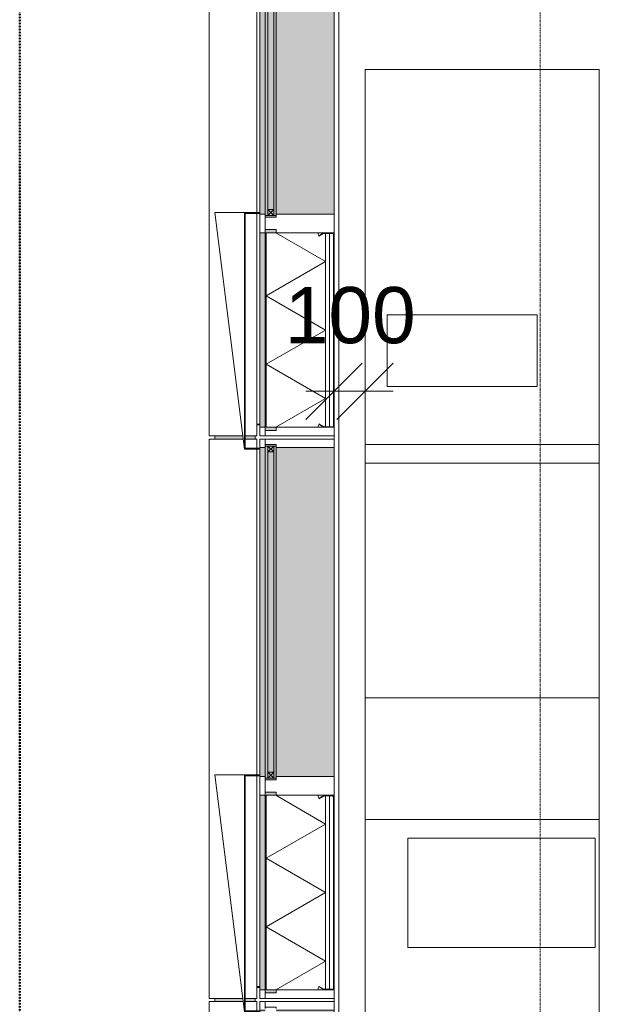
# Model space of a CAD drawing. Header units: millimetres. Extents: x -281 to 121694, y -16481 to 65128.
# Tile 3 of 256: x 8334 to 10190, y 12644 to 15794. Entities that reach past the tile are written whole.
import ezdxf

# ---------------------------------------------------------------- set-up
doc = ezdxf.new("R2010")
doc.units = ezdxf.units.MM
doc.linetypes.add('Grid Line', pattern=[12, 6, -2, 2, -2])
doc.linetypes.add('NLRS_Dash-0_6mm_Space-0_6mm_cpz', pattern=[1.2, 0.6, -0.6])
for name, color, linetype, lineweight in [('A--L$01A__Algemeen', 7, 'Continuous', 5), ('A--L$07A__Stramien', 1, 'Continuous', 5), ('A--L21__Buitenwanden', 3, 'Continuous', 5), ('A--L3__Afbouw', 2, 'Continuous', 5), ('A--L82__LosseGebruikersInvent', 1, 'Continuous', 5), ('A--L8__LosseInventaris', 1, 'Continuous', 5), ('A--LD21__DetailPenFijnHidden', 1, 'Continuous', 5), ('A--M$01A__Algemeen', 1, 'Continuous', 5), ('A--M$01A__Algemeen-100', 1, 'Continuous', 5), ('Specialty Equipment', 1, 'Continuous', 5)]:
    doc.layers.add(name, color=color, linetype=linetype, lineweight=lineweight)
doc.styles.add('Arial_2', font='arial.ttf', dxfattribs={"height": 180})
doc.dimstyles.new('1_8mm', dxfattribs={"dimscale": 304.8, "dimtxt": 183.6466919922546, "dimasz": 0.5905511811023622, "dimexe": 0.2952755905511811, "dimexo": 0.0625, "dimgap": 0.3280839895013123, "dimtad": 1, "dimdec": 0, "dimzin": 0, "dimdsep": 46, "dimtxsty": 'Arial_2', "dimblk1": 'OBLIQUE', "dimblk2": 'OBLIQUE', "dimsah": 1, "dimcen": 0.09, "dimdle": 0.2952755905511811, "dimazin": 0, "dimtfac": 1, "dimtdec": 4, "dimtix": 1, "dimtmove": 0, "dimatfit": 3, "dimfxl": 0.2952755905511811, "dimfxlon": 1, "dimtvp": 1, "dimtolj": 1, "dimtzin": 0, "dimarcsym": 2})
pattern_1 = [(315, (-11757.5, 9103), (42.42640687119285, 42.42640687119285), []), (45, (-11757.5, 9103), (-42.42640687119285, 42.42640687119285), [])]

# ---------------------------------------------------------------- blocks, each defined once
blk = doc.blocks.new('NLRS_41_GM_LB_vin gevel_gen_cpz - 41_12_XX_vin gevel-61427664-L_80_ 15')
at = {"layer": 'A--LD21__DetailPenFijnHidden'}
h = blk.add_hatch(color=256, dxfattribs=at)
h.paths.add_polyline_path([(-5.000000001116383, 142.5664156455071), (-5.000000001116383, 54.07590759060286), (4.999999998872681, 55.33003300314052), (4.999999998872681, 144.9999999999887), (-5.000000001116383, 144.053022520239)])
h.paths.add_polyline_path([(-5.000000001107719, 14.99999999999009), (4.999999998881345, 14.99999999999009), (4.999999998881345, 46.99999999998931), (-5.000000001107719, 46.99999999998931)])
for p, q in [((4.99999999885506, 145.0000000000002), (-5.000000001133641, 145.0000000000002)), ((-5.000000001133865, 15.00000000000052), (4.999999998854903, 15.00000000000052))]:
    blk.add_line(p, q, dxfattribs=at)
blk = doc.blocks.new('NLRS_41_GM_LB_zetwerk gevel_gen_cpz - NLRS_41_12_05_GM_zetwerk gevel_gen_cpz-61903992-L_80_ 15')
at = {"layer": 'A--LD21__DetailPenFijnHidden'}
blk.add_hatch(color=256, dxfattribs=at).paths.add_polyline_path([(-304.9999999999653, 10.05302252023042), (-304.9999999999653, -8.662937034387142e-12), (-301.999999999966, -8.662937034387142e-12), (-301.999999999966, 10.05302252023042), (-304.3583177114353, 10.05302252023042)])
for p, q in [((-305.0000000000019, 10.0530225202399), (-305.0000000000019, 0)), ((-302.0000000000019, 0), (-302.0000000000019, 10.05302252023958))]:
    blk.add_line(p, q, dxfattribs=at)
blk = doc.blocks.new('NLRS_21_GM_LB_element gevel_gen_cpz - NLRS_21_13_08_elementgevel element_gen_cpz-V272-L_80_ 15')
at = {"layer": 'A--L$01A__Algemeen'}
for points in [[(-877.4999999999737, -52.00000000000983), (-867.499999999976, -51.45525291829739), (-867.499999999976, -20.00000000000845), (-244.9999999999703, -20.00000000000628), (-244.9999999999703, -52.00000000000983), (-234.9999999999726, -52.00000000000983), (-234.9999999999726, -17.00000000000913), (-877.4999999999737, -17.00000000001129), (-877.4999999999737, -20.00000000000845)], [(-184.9999999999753, -237.0000000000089), (867.500000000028, -237.0000000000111), (867.500000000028, -52.00000000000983), (-184.9999999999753, -52.00000000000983)]]:
    blk.add_hatch(color=256, dxfattribs=at).paths.add_polyline_path(points)
h = blk.add_hatch(color=256, dxfattribs=at)
h.paths.add_polyline_path([(-867.499999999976, -17.00000000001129), (-244.9999999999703, -17.00000000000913), (-244.9999999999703, -8.662937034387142e-12), (-867.499999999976, -8.662937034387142e-12)])
h.paths.add_polyline_path([(-184.9999999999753, -8.662937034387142e-12), (-184.9999999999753, -17.00000000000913), (867.500000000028, -17.00000000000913), (867.500000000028, -8.662937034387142e-12), (-182.9999999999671, -8.662937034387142e-12)])
h = blk.add_hatch(dxfattribs=at)
h.set_pattern_fill('FP_287', color=256, style=0, pattern_type=2)
h.set_pattern_definition([(315, (-15357.5, 9103), (449.0128060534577, 449.0128060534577), []), (315, (-15357.5, 8944.25), (898.0256121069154, 0), []), (315, (-15357.5, 9261.75), (898.0256121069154, 0), [])])
h.paths.add_polyline_path([(-867.499999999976, -232.0000000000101), (-865.4999999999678, -232.0000000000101), (-865.4999999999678, -205.8397459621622), (-867.499999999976, -205.8397459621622)])
h.paths.add_polyline_path([(-866.8301270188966, -203.3397459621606), (-865.0980762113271, -204.3397459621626), (-856.3480762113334, -189.1843013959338), (-858.0801270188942, -188.184301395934)])
h.paths.add_polyline_path([(-862.4999999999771, -237.0000000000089), (-249.9999999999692, -237.0000000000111), (-249.9999999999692, -235.0000000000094), (-862.4999999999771, -235.0000000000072)])
h.paths.add_polyline_path([(-256.1519237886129, -189.1843013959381), (-247.4019237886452, -204.3397459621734), (-245.6698729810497, -203.3397459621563), (-254.4198729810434, -188.1843013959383)])
h.paths.add_polyline_path([(-246.9999999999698, -205.8397459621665), (-246.9999999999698, -232.0000000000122), (-244.9999999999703, -232.0000000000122), (-245.0000000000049, -205.8397459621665)])
for p, q in [((-867.4999999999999, 0), (-894.9999999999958, 0)), ((-894.9999999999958, 0), (-894.9999999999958, -17.00000000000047)), ((-867.4999999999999, -17.00000000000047), (-867.4999999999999, 0)), ((-867.4999999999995, 0), (-244.9999999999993, 0)), ((-184.9999999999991, 0), (-244.9999999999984, 0)), ((-244.9999999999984, 0), (-244.9999999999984, -17.00000000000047)), ((-184.9999999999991, -17.00000000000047), (-184.9999999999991, 0)), ((-184.9999999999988, 0), (-182.9999999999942, 0)), ((-179.9999999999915, 0), (862.5000000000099, 0)), ((865.5000000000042, 0), (867.5000000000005, 0)), ((894.9999999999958, 0), (867.4999999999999, 0)), ((867.4999999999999, 0), (867.4999999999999, -17.00000000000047)), ((895.0000000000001, -17.00000000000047), (894.9999999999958, 0)), ((-877.4999999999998, -17.00000000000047), (-894.999999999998, -17.00000000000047)), ((-894.999999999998, -17.00000000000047), (-895.0000000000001, -237.0000000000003)), ((-894.9999999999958, -17.00000000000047), (-867.4999999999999, -17.00000000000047)), ((-877.4999999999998, -51.99999999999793), (-877.4999999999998, -17.00000000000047)), ((-244.9999999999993, -17.0000000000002), (-867.4999999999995, -17.0000000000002)), ((-244.9999999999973, -20.00000000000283), (-867.4999999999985, -19.99999999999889)), ((-867.4999999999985, -19.99999999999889), (-867.4999999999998, -185.6602540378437)), ((-244.9999999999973, -20.00000000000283), (-867.4999999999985, -19.99999999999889)), ((-867.4999999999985, -19.99999999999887), (-867.4999999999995, -185.6602540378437)), ((-775.6431022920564, -209.9999999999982), (-665.9465511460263, -19.99999999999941)), ((-556.2499999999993, -209.9999999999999), (-665.9465511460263, -19.99999999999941)), ((-556.2499999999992, -209.9999999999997), (-446.5534488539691, -20.0000000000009)), ((-336.856897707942, -210.0000000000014), (-446.5534488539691, -20.0000000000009)), ((-244.9999999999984, -17.00000000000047), (-189.9999999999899, -17.00000000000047)), ((-244.9999999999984, -185.6602540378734), (-244.9999999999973, -20.00000000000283)), ((-244.9999999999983, -185.6602540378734), (-244.9999999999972, -20.00000000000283)), ((-194.999999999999, -17.00000000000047), (-234.9999999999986, -17.00000000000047)), ((-234.9999999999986, -17.00000000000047), (-234.9999999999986, -52.00000000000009)), ((-194.999999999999, -52.00000000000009), (-194.999999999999, -17.00000000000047)), ((872.5000000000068, -17.00000000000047), (895.0000000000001, -17.00000000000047)), ((895.0000000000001, -17.00000000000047), (877.4999999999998, -17.00000000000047)), ((877.4999999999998, -17.00000000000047), (877.4999999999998, -52.00000000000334)), ((895.0000000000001, -237.0000000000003), (895.0000000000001, -17.00000000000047)), ((-867.4999999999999, -52.00000000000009), (-877.4999999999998, -51.99999999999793)), ((-775.6431022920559, -209.9999999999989), (-867.4999999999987, -50.8991861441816)), ((-336.8568977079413, -210.0000000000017), (-244.9999999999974, -50.89918614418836)), ((-234.9999999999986, -52.00000000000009), (-244.9999999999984, -52.00000000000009)), ((-189.9999999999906, -52.00000000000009), (-194.999999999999, -52.00000000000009)), ((-184.9999999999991, -237.0000000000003), (-184.9999999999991, -52.00000000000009)), ((867.4999999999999, -52.00000000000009), (867.500000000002, -237.0000000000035)), ((877.4999999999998, -52.00000000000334), (872.5000000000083, -52.00000000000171)), ((-867.499999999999, -185.6602540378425), (-867.4999999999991, -204.4999999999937)), ((-858.0801270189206, -188.1843013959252), (-866.8301270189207, -203.3397459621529)), ((-856.3480762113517, -189.1843013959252), (-858.0801270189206, -188.1843013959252)), ((-254.4198729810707, -188.1843013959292), (-256.1519237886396, -189.1843013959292)), ((-245.6698729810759, -203.3397459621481), (-254.4198729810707, -188.1843013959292)), ((-245.00000000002, -204.5000000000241), (-245.0000000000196, -185.6602540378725)), ((-867.4999999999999, -204.499999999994), (-867.4999999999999, -205.8397459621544)), ((-867.4999999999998, -204.499999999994), (-867.4999999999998, -205.8397459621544)), ((-867.4999999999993, -205.8397459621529), (-867.4999999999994, -231.9999999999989)), ((-865.4999999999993, -231.9999999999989), (-865.4999999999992, -205.8397459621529)), ((-865.4999999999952, -209.9999999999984), (-247.000000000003, -210.0000000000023)), ((-865.499999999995, -209.9999999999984), (-247.000000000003, -210.0000000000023)), ((-865.0980762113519, -204.3397459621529), (-856.3480762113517, -189.1843013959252)), ((-256.1519237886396, -189.1843013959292), (-247.4019237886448, -204.3397459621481)), ((-246.9999999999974, -205.8397459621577), (-246.9999999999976, -232.0000000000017)), ((-244.9999999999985, -205.8397459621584), (-244.9999999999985, -204.5000000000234)), ((-244.9999999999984, -205.8397459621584), (-244.9999999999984, -204.5000000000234)), ((-244.9999999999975, -232.0000000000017), (-244.9999999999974, -205.8397459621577)), ((-895.0000000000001, -237.0000000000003), (-867.4999999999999, -236.9999999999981)), ((-867.4999999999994, -232), (-867.4999999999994, -236.9999999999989)), ((-867.4999999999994, -236.9999999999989), (-862.5000000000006, -236.9999999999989)), ((-865.4999999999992, -222.4999999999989), (-246.9999999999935, -222.5000000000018)), ((-249.9999999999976, -235.0000000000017), (-862.4999999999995, -234.9999999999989)), ((-862.4999999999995, -236.9999999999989), (-249.9999999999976, -237.0000000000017)), ((-249.9999999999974, -237.0000000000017), (-244.9999999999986, -237.0000000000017)), ((-244.9999999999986, -237.0000000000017), (-244.9999999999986, -232.0000000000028)), ((-244.9999999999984, -237.0000000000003), (-184.9999999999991, -237.0000000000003)), ((867.5000000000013, -237.0000000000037), (-184.9999999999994, -237.0000000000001)), ((867.500000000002, -237.0000000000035), (895.0000000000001, -237.0000000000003))]:
    blk.add_line(p, q, dxfattribs=at)
for centre, radius, start, end in [((-867.4999999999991, -204.4999999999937), 18.83974596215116, 59.9999999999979, 89.99999999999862), ((-245.0000000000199, -204.5000000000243), 18.83974596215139, 89.999999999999, 120.0000000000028), ((-862.4999999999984, -205.8397459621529), 5.000000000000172, 149.9999999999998, 179.9999999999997), ((-862.5, -205.8397459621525), 2.999999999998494, 149.9999999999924, 180.0000000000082), ((-250.0000000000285, -205.8397459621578), 3.000000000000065, 2.171258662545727e-12, 29.99999999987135), ((-250.0000000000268, -205.8397459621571), 4.999999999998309, 359.9999999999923, 29.99999999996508), ((-862.4999999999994, -231.9999999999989), 5, 180, 269.9999999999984), ((-862.4999999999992, -231.9999999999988), 3.000000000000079, 179.9999999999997, 269.9999999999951), ((-862.4999999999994, -231.9999999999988), 3.000000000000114, 180.0000000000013, 269.9999999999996), ((-249.9999999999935, -232.0000000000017), 3, 269.9999999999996, 359.9999999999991), ((-249.9999999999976, -232.0000000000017), 2.999999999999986, 269.9999999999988, 8.142219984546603e-13), ((-249.9999999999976, -232.0000000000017), 4.999999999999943, 269.9999999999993, 0)]:
    blk.add_arc(centre, radius, start, end, dxfattribs=at)
blk = doc.blocks.new('NLRS_41_GM_LB_zetwerk gevel_gen_cpz - NLRS_41_12_05_GM_zetwerk gevel_gen_cpz-61903745-L_80_ 15')
at = {"layer": 'A--L$01A__Algemeen'}
for p, q in [((336.2499999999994, 145.0000000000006), (-421.2500000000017, 49.99999999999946)), ((336.2499999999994, 49.99999999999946), (336.2499999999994, 145.0000000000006)), ((-421.2500000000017, 49.99999999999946), (336.2499999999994, 49.99999999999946)), ((336.2499999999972, 50.00000000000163), (-421.2500000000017, 50.00000000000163)), ((-421.2500000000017, 50.00000000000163), (-421.2500000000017, 0)), ((-418.2500000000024, 0), (-418.2500000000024, 47.00000000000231)), ((-418.2500000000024, 47.00000000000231), (333.2499999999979, 47.00000000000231)), ((333.2499999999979, 47.00000000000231), (333.2499999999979, 0)), ((336.2499999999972, 0), (336.2499999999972, 50.00000000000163)), ((-421.2500000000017, 0), (-418.2500000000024, 0)), ((333.2499999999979, 0), (336.2499999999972, 0))]:
    blk.add_line(p, q, dxfattribs=at)
blk = doc.blocks.new('NLRS_21_GM_LB_element gevel_gen_cpz - NLRS_21_13_08_elementgevel element_gen_cpz-V273-L_80_ 15')
at = {"layer": 'A--L$01A__Algemeen'}
for points in [[(-877.4999999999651, -52.00000000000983), (-867.4999999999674, -51.45525291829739), (-867.4999999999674, -20.00000000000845), (-244.9999999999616, -20.00000000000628), (-244.9999999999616, -52.00000000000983), (-234.9999999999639, -52.00000000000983), (-234.9999999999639, -17.00000000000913), (-877.4999999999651, -17.00000000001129), (-877.4999999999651, -20.00000000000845)], [(-184.9999999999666, -237.0000000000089), (867.5000000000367, -237.0000000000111), (867.5000000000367, -52.00000000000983), (-184.9999999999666, -52.00000000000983)]]:
    blk.add_hatch(color=256, dxfattribs=at).paths.add_polyline_path(points)
h = blk.add_hatch(color=256, dxfattribs=at)
h.paths.add_polyline_path([(-867.4999999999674, -17.00000000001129), (-244.9999999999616, -17.00000000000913), (-244.9999999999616, -8.662937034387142e-12), (-867.4999999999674, -8.662937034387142e-12)])
h.paths.add_polyline_path([(-184.9999999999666, -8.662937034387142e-12), (-184.9999999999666, -17.00000000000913), (867.5000000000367, -17.00000000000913), (867.5000000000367, -8.662937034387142e-12), (-182.9999999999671, -8.662937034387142e-12)])
h = blk.add_hatch(dxfattribs=at)
h.set_pattern_fill('FP_288', color=256, style=0, pattern_type=2)
h.set_pattern_definition([(315, (-13557.5, 9103), (42.42640687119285, 42.42640687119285), []), (45, (-13557.5, 9103), (-42.42640687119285, 42.42640687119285), [])])
h.paths.add_polyline_path([(-867.4999999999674, -185.6602540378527), (-866.8301270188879, -203.3397459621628), (-858.0801270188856, -188.1843013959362), (-865.0980762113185, -185.9764733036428)])
h = blk.add_hatch(dxfattribs=at)
h.set_pattern_fill('FP_289', color=256, style=0, pattern_type=2)
h.set_pattern_definition([(315, (-13557.5, 9103), (449.0128060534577, 449.0128060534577), []), (315, (-13557.5, 8944.25), (898.0256121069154, 0), []), (315, (-13557.5, 9261.75), (898.0256121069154, 0), [])])
h.paths.add_polyline_path([(-867.4999999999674, -205.8397459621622), (-867.4999999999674, -232.0000000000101), (-865.4999999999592, -232.0000000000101), (-865.4999999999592, -205.8397459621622)])
h.paths.add_polyline_path([(-866.8301270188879, -203.3397459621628), (-865.0980762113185, -204.3397459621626), (-856.3480762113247, -189.1843013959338), (-858.0801270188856, -188.184301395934)])
h.paths.add_polyline_path([(-862.4999999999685, -237.0000000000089), (-249.9999999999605, -237.0000000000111), (-249.9999999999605, -235.0000000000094), (-862.4999999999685, -235.0000000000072)])
h.paths.add_polyline_path([(-256.1519237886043, -189.1843013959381), (-246.8218175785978, -204.0048214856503), (-245.6698729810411, -203.3397459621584), (-254.4198729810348, -188.1843013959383)])
h.paths.add_polyline_path([(-246.9999999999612, -232.0000000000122), (-244.9999999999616, -232.0000000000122), (-244.9999999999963, -205.8397459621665), (-246.9999999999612, -205.8397459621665)])
for p, q in [((-867.4999999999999, 0), (-894.9999999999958, 0)), ((-894.9999999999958, 0), (-894.9999999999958, -17.00000000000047)), ((-867.4999999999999, -17.00000000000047), (-867.4999999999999, 0)), ((-867.4999999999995, 0), (-244.9999999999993, 0)), ((-184.9999999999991, 0), (-244.9999999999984, 0)), ((-244.9999999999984, 0), (-244.9999999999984, -17.00000000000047)), ((-184.9999999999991, -17.00000000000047), (-184.9999999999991, 0)), ((-184.9999999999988, 0), (-183.0000000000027, 0)), ((-180, 0), (862.5000000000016, 0)), ((865.4999999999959, 0), (867.5000000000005, 0)), ((894.9999999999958, 0), (867.4999999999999, 0)), ((867.4999999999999, 0), (867.4999999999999, -17.00000000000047)), ((895.0000000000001, -17.00000000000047), (894.9999999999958, 0)), ((-877.4999999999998, -17.00000000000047), (-894.999999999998, -17.00000000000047)), ((-894.999999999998, -17.00000000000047), (-895.0000000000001, -237.0000000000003)), ((-894.9999999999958, -17.00000000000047), (-867.4999999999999, -17.00000000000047)), ((-877.4999999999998, -51.99999999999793), (-877.4999999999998, -17.00000000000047)), ((-244.9999999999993, -17.0000000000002), (-867.4999999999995, -17.0000000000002)), ((-244.9999999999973, -20.00000000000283), (-867.4999999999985, -19.99999999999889)), ((-867.4999999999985, -19.99999999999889), (-867.4999999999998, -185.6602540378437)), ((-244.9999999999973, -20.00000000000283), (-867.4999999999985, -19.99999999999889)), ((-867.4999999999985, -19.99999999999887), (-867.4999999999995, -185.6602540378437)), ((-775.6431022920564, -209.9999999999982), (-665.9465511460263, -19.99999999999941)), ((-556.2499999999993, -209.9999999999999), (-665.9465511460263, -19.99999999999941)), ((-556.2499999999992, -209.9999999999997), (-446.5534488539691, -20.0000000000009)), ((-336.856897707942, -210.0000000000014), (-446.5534488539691, -20.0000000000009)), ((-244.9999999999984, -17.00000000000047), (-189.9999999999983, -17.00000000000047)), ((-244.9999999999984, -185.6602540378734), (-244.9999999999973, -20.00000000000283)), ((-244.9999999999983, -185.6602540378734), (-244.9999999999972, -20.00000000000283)), ((-194.999999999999, -17.00000000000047), (-234.9999999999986, -17.00000000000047)), ((-234.9999999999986, -17.00000000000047), (-234.9999999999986, -52.00000000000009)), ((-194.999999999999, -52.00000000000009), (-194.999999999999, -17.00000000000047)), ((872.4999999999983, -17.00000000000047), (895.0000000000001, -17.00000000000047)), ((895.0000000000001, -17.00000000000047), (877.4999999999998, -17.00000000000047)), ((877.4999999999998, -17.00000000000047), (877.4999999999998, -52.00000000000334)), ((895.0000000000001, -237.0000000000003), (895.0000000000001, -17.00000000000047)), ((-867.4999999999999, -52.00000000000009), (-877.4999999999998, -51.99999999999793)), ((-775.6431022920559, -209.9999999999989), (-867.4999999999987, -50.8991861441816)), ((-336.8568977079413, -210.0000000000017), (-244.9999999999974, -50.89918614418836)), ((-234.9999999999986, -52.00000000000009), (-244.9999999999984, -52.00000000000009)), ((-189.999999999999, -52.00000000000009), (-194.999999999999, -52.00000000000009)), ((-184.9999999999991, -237.0000000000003), (-184.9999999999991, -52.00000000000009)), ((867.4999999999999, -52.00000000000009), (867.500000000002, -237.0000000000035)), ((877.4999999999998, -52.00000000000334), (872.4999999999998, -52.00000000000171)), ((-867.499999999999, -185.6602540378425), (-867.4999999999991, -204.4999999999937)), ((-858.0801270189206, -188.1843013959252), (-866.8301270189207, -203.3397459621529)), ((-856.3480762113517, -189.1843013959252), (-858.0801270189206, -188.1843013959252)), ((-254.4198729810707, -188.1843013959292), (-256.1519237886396, -189.1843013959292)), ((-245.6698729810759, -203.3397459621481), (-254.4198729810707, -188.1843013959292)), ((-245.00000000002, -204.5000000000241), (-245.0000000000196, -185.6602540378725)), ((-867.4999999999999, -204.499999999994), (-867.4999999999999, -205.8397459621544)), ((-867.4999999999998, -204.499999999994), (-867.4999999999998, -205.8397459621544)), ((-867.4999999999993, -205.8397459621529), (-867.4999999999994, -231.9999999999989)), ((-865.4999999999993, -231.9999999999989), (-865.4999999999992, -205.8397459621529)), ((-865.4999999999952, -209.9999999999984), (-247.0000000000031, -210.0000000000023)), ((-865.499999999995, -209.9999999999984), (-247.0000000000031, -210.0000000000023)), ((-865.0980762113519, -204.3397459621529), (-856.3480762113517, -189.1843013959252)), ((-256.1519237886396, -189.1843013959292), (-247.4019237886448, -204.3397459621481)), ((-246.9999999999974, -205.8397459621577), (-246.9999999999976, -232.0000000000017)), ((-244.9999999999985, -205.8397459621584), (-244.9999999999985, -204.5000000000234)), ((-244.9999999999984, -205.8397459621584), (-244.9999999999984, -204.5000000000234)), ((-244.9999999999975, -232.0000000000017), (-244.9999999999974, -205.8397459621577)), ((-895.0000000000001, -237.0000000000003), (-867.4999999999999, -236.9999999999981)), ((-867.4999999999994, -232), (-867.4999999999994, -236.9999999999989)), ((-867.4999999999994, -236.9999999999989), (-862.5000000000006, -236.9999999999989)), ((-865.4999999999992, -222.4999999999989), (-246.9999999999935, -222.5000000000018)), ((-249.9999999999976, -235.0000000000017), (-862.4999999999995, -234.9999999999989)), ((-862.4999999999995, -236.9999999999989), (-249.9999999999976, -237.0000000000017)), ((-249.9999999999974, -237.0000000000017), (-244.9999999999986, -237.0000000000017)), ((-244.9999999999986, -237.0000000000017), (-244.9999999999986, -232.0000000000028)), ((-244.9999999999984, -237.0000000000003), (-184.9999999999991, -237.0000000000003)), ((867.5000000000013, -237.0000000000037), (-184.9999999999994, -237.0000000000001)), ((867.500000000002, -237.0000000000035), (895.0000000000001, -237.0000000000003))]:
    blk.add_line(p, q, dxfattribs=at)
for centre, radius, start, end in [((-867.4999999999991, -204.4999999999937), 18.83974596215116, 59.9999999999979, 89.99999999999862), ((-245.0000000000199, -204.5000000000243), 18.83974596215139, 89.999999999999, 120.0000000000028), ((-862.4999999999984, -205.8397459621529), 5.000000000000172, 149.9999999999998, 179.9999999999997), ((-862.5, -205.8397459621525), 2.999999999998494, 149.9999999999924, 180.0000000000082), ((-250.0000000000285, -205.8397459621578), 3.000000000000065, 2.171258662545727e-12, 29.99999999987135), ((-250.0000000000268, -205.8397459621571), 4.999999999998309, 359.9999999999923, 29.99999999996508), ((-862.4999999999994, -231.9999999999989), 5, 180, 269.9999999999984), ((-862.4999999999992, -231.9999999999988), 3.000000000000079, 179.9999999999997, 269.9999999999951), ((-862.4999999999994, -231.9999999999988), 3.000000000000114, 180.0000000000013, 269.9999999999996), ((-249.9999999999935, -232.0000000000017), 3, 269.9999999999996, 359.9999999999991), ((-249.9999999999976, -232.0000000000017), 2.999999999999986, 269.9999999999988, 8.142219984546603e-13), ((-249.9999999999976, -232.0000000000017), 4.999999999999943, 269.9999999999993, 0)]:
    blk.add_arc(centre, radius, start, end, dxfattribs=at)
blk = doc.blocks.new('NLRS_21_GM_LB_element gevel_gen_cpz - NLRS_21_13_08_elementgevel element_gen_cpz-V274-L_80_ 15')
at = {"layer": 'A--L$01A__Algemeen'}
h = blk.add_hatch(color=256, dxfattribs=at)
h.paths.add_polyline_path([(-867.499999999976, -17.00000000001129), (-244.9999999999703, -17.00000000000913), (-244.9999999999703, -8.662937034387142e-12), (-867.499999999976, -8.662937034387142e-12)])
h.paths.add_polyline_path([(-184.9999999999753, -8.662937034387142e-12), (-184.9999999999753, -17.00000000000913), (867.500000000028, -17.00000000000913), (867.500000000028, -8.662937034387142e-12), (-182.9999999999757, -8.662937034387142e-12)])
for points in [[(-679.9999999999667, -20.00000000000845), (-244.9999999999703, -20.00000000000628), (-244.9999999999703, -52.00000000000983), (-234.9999999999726, -52.00000000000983), (-234.9999999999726, -17.00000000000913), (-679.9999999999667, -17.00000000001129)], [(-184.9999999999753, -237.0000000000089), (867.500000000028, -237.0000000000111), (867.500000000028, -52.00000000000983), (-184.9999999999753, -52.00000000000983)]]:
    blk.add_hatch(color=256, dxfattribs=at).paths.add_polyline_path(points)
h = blk.add_hatch(dxfattribs=at)
h.set_pattern_fill('FP_290', color=256, style=0, pattern_type=2)
h.set_pattern_definition(pattern_1)
h.paths.add_polyline_path([(-867.499999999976, -185.6602540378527), (-866.8301270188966, -203.3397459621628), (-858.0801270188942, -188.1843013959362), (-865.0980762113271, -185.9764733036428)])
h = blk.add_hatch(dxfattribs=at)
h.set_pattern_fill('FP_291', color=256, style=0, pattern_type=2)
h.set_pattern_definition([(315, (-11757.5, 9103), (449.0128060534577, 449.0128060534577), []), (315, (-11757.5, 8944.25), (898.0256121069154, 0), []), (315, (-11757.5, 9261.75), (898.0256121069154, 0), [])])
h.paths.add_polyline_path([(-867.499999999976, -232.0000000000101), (-865.4999999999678, -232.0000000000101), (-865.4999999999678, -205.8397459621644), (-867.499999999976, -205.8397459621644)])
h.paths.add_polyline_path([(-866.8301270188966, -203.3397459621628), (-865.0980762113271, -204.3397459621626), (-856.3480762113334, -189.1843013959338), (-858.0801270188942, -188.184301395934)])
h.paths.add_polyline_path([(-862.4999999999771, -237.0000000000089), (-249.9999999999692, -237.0000000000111), (-249.9999999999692, -235.0000000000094), (-862.4999999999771, -235.0000000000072)])
h.paths.add_polyline_path([(-256.1519237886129, -189.1843013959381), (-247.4019237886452, -204.3397459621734), (-245.6698729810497, -203.3397459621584), (-254.4198729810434, -188.1843013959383)])
h.paths.add_polyline_path([(-246.9999999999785, -232.0000000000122), (-244.9999999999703, -232.0000000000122), (-245.0000000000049, -205.8397459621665), (-246.9999999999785, -205.8397459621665)])
h = blk.add_hatch(dxfattribs=at)
h.set_pattern_fill('FP_290', color=256, style=0, pattern_type=2)
h.set_pattern_definition(pattern_1)
h.paths.add_polyline_path([(-254.4198729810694, -188.1843013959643), (-244.9999999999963, -204.3397459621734), (-244.9999999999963, -185.660254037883), (-249.8760850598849, -186.3022028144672)])
for p, q in [((-867.4999999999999, 0), (-894.9999999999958, 0)), ((-894.9999999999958, 0), (-894.9999999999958, -17.00000000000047)), ((-867.4999999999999, -17.00000000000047), (-867.4999999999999, 0)), ((-867.4999999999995, 0), (-244.9999999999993, 0)), ((-184.9999999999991, 0), (-244.9999999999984, 0)), ((-244.9999999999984, 0), (-244.9999999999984, -17.00000000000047)), ((-184.9999999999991, -17.00000000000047), (-184.9999999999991, 0)), ((-184.9999999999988, 0), (-183.0000000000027, 0)), ((-180, 0), (862.4999999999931, 0)), ((865.4999999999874, 0), (867.5000000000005, 0)), ((894.9999999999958, 0), (867.4999999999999, 0)), ((867.4999999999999, 0), (867.4999999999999, -17.00000000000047)), ((895.0000000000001, -17.00000000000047), (894.9999999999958, 0)), ((-894.9999999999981, -24.99999999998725), (-894.9999999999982, -43.99999999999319)), ((-877.4999999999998, -43.99999999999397), (-877.4999999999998, -24.99999999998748)), ((-244.9999999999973, -20.00000000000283), (-867.4999999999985, -19.99999999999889)), ((-867.4999999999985, -19.99999999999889), (-867.4999999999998, -185.6602540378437)), ((-244.9999999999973, -20.00000000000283), (-867.4999999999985, -19.99999999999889)), ((-867.4999999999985, -19.99999999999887), (-867.4999999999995, -185.6602540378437)), ((-775.6431022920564, -209.9999999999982), (-665.9465511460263, -19.99999999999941)), ((-244.9999999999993, -17.0000000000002), (-679.9999999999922, -17.0000000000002)), ((-556.2499999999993, -209.9999999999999), (-665.9465511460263, -19.99999999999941)), ((-556.2499999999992, -209.9999999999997), (-446.5534488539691, -20.0000000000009)), ((-336.856897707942, -210.0000000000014), (-446.5534488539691, -20.0000000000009)), ((-244.9999999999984, -17.00000000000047), (-189.9999999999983, -17.00000000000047)), ((-244.9999999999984, -185.6602540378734), (-244.9999999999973, -20.00000000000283)), ((-244.9999999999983, -185.6602540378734), (-244.9999999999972, -20.00000000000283)), ((-194.999999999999, -17.00000000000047), (-234.9999999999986, -17.00000000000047)), ((-234.9999999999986, -17.00000000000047), (-234.9999999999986, -52.00000000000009)), ((-194.999999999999, -52.00000000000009), (-194.999999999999, -17.00000000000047)), ((872.4999999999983, -17.00000000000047), (895.0000000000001, -17.00000000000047)), ((895.0000000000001, -17.00000000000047), (877.4999999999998, -17.00000000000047)), ((877.4999999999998, -17.00000000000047), (877.4999999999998, -52.00000000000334)), ((895.0000000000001, -237.0000000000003), (895.0000000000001, -17.00000000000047)), ((-894.9999999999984, -51.99999999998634), (-895.0000000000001, -237.0000000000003)), ((-775.6431022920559, -209.9999999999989), (-867.4999999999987, -50.8991861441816)), ((-336.8568977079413, -210.0000000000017), (-244.9999999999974, -50.89918614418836)), ((-234.9999999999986, -52.00000000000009), (-244.9999999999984, -52.00000000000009)), ((-189.999999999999, -52.00000000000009), (-194.999999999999, -52.00000000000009)), ((-184.9999999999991, -237.0000000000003), (-184.9999999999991, -52.00000000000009)), ((867.4999999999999, -52.00000000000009), (867.500000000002, -237.0000000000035)), ((877.4999999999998, -52.00000000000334), (872.4999999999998, -52.00000000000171)), ((-867.499999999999, -185.6602540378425), (-867.4999999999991, -204.4999999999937)), ((-858.0801270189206, -188.1843013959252), (-866.8301270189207, -203.3397459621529)), ((-856.3480762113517, -189.1843013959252), (-858.0801270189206, -188.1843013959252)), ((-254.4198729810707, -188.1843013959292), (-256.1519237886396, -189.1843013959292)), ((-245.6698729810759, -203.3397459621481), (-254.4198729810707, -188.1843013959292)), ((-245.00000000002, -204.5000000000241), (-245.0000000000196, -185.6602540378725)), ((-867.4999999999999, -204.499999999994), (-867.4999999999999, -205.8397459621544)), ((-867.4999999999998, -204.499999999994), (-867.4999999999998, -205.8397459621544)), ((-867.4999999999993, -205.8397459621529), (-867.4999999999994, -231.9999999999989)), ((-865.4999999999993, -231.9999999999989), (-865.4999999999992, -205.8397459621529)), ((-865.4999999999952, -209.9999999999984), (-247.0000000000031, -210.0000000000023)), ((-865.499999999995, -209.9999999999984), (-247.0000000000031, -210.0000000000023)), ((-865.0980762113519, -204.3397459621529), (-856.3480762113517, -189.1843013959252)), ((-256.1519237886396, -189.1843013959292), (-247.4019237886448, -204.3397459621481)), ((-246.9999999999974, -205.8397459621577), (-246.9999999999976, -232.0000000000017)), ((-244.9999999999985, -205.8397459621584), (-244.9999999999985, -204.5000000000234)), ((-244.9999999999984, -205.8397459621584), (-244.9999999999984, -204.5000000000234)), ((-244.9999999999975, -232.0000000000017), (-244.9999999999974, -205.8397459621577)), ((-895.0000000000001, -237.0000000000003), (-867.4999999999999, -236.9999999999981)), ((-867.4999999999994, -232), (-867.4999999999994, -236.9999999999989)), ((-867.4999999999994, -236.9999999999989), (-862.5000000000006, -236.9999999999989)), ((-865.4999999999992, -222.4999999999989), (-246.9999999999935, -222.5000000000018)), ((-249.9999999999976, -235.0000000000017), (-862.4999999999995, -234.9999999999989)), ((-862.4999999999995, -236.9999999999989), (-249.9999999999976, -237.0000000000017)), ((-249.9999999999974, -237.0000000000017), (-244.9999999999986, -237.0000000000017)), ((-244.9999999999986, -237.0000000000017), (-244.9999999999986, -232.0000000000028)), ((-244.9999999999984, -237.0000000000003), (-184.9999999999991, -237.0000000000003)), ((867.5000000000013, -237.0000000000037), (-184.9999999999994, -237.0000000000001)), ((867.500000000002, -237.0000000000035), (895.0000000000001, -237.0000000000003))]:
    blk.add_line(p, q, dxfattribs=at)
for centre, radius, start, end in [((-867.4999999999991, -204.4999999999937), 18.83974596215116, 59.9999999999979, 89.99999999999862), ((-245.0000000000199, -204.5000000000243), 18.83974596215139, 89.999999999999, 120.0000000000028), ((-862.4999999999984, -205.8397459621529), 5.000000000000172, 149.9999999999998, 179.9999999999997), ((-862.5, -205.8397459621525), 2.999999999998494, 149.9999999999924, 180.0000000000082), ((-250.0000000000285, -205.8397459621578), 3.000000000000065, 2.171258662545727e-12, 29.99999999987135), ((-250.0000000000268, -205.8397459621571), 4.999999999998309, 359.9999999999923, 29.99999999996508), ((-862.4999999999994, -231.9999999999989), 5, 180, 269.9999999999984), ((-862.4999999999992, -231.9999999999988), 3.000000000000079, 179.9999999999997, 269.9999999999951), ((-862.4999999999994, -231.9999999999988), 3.000000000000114, 180.0000000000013, 269.9999999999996), ((-249.9999999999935, -232.0000000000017), 3, 269.9999999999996, 359.9999999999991), ((-249.9999999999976, -232.0000000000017), 2.999999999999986, 269.9999999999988, 8.142219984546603e-13), ((-249.9999999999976, -232.0000000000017), 4.999999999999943, 269.9999999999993, 0)]:
    blk.add_arc(centre, radius, start, end, dxfattribs=at)
blk = doc.blocks.new('CSWK_double-triple glass panel - CSWK_double-triple glass panel-55889924-L_80_ 15')
at = {"layer": 'A--L$01A__Algemeen'}
for points in [[(-531.2499999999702, 99.99999999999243), (-531.2499999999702, 91.99999999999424), (531.2500000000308, 91.99999999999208), (531.2500000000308, 99.99999999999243), (-369.6385107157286, 99.99999999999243)], [(-531.2499999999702, 72.99999999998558), (-531.2499999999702, 64.99999999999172), (531.2500000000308, 64.99999999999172), (531.2500000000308, 72.99999999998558), (-369.6385107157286, 72.99999999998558)]]:
    blk.add_hatch(color=256, dxfattribs=at).paths.add_polyline_path(points)
at = {"layer": 'A--L82__LosseGebruikersInvent'}
blk.add_hatch(color=256, dxfattribs=at).paths.add_polyline_path([(-536.2499999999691, 99.99999999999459), (-536.2499999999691, 64.99999999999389), (-531.2499999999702, 64.99999999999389), (-531.2499999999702, 72.99999999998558), (531.2500000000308, 72.99999999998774), (531.2500000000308, 64.99999999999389), (536.2500000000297, 64.99999999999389), (536.2500000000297, 99.99999999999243), (531.2500000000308, 99.99999999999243), (531.2500000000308, 91.9999999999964), (-531.2499999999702, 91.99999999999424), (-531.2499999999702, 99.99999999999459)])
at = {"layer": 'A--L$01A__Algemeen'}
for p, q in [((531.2499999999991, 100.0000000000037), (-531.2500000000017, 100.0000000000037)), ((-531.2500000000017, 100.0000000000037), (-531.2500000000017, 92.00000000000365)), ((531.2499999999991, 92.00000000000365), (531.2499999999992, 100.0000000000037)), ((-531.2500000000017, 92.00000000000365), (531.2499999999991, 92.00000000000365)), ((-531.2500000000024, 92.00000000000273), (-512.250000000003, 92.00000000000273)), ((-531.2500000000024, 73.00000000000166), (-531.2500000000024, 92.00000000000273)), ((-531.2500000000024, 92.00000000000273), (-512.250000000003, 73.00000000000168)), ((-512.250000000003, 92.00000000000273), (-531.2500000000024, 73.00000000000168)), ((531.2499999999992, 72.99999999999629), (-531.2500000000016, 72.99999999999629)), ((-531.2500000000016, 72.99999999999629), (-531.2500000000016, 65.00000000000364)), ((-512.250000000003, 73.00000000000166), (-531.2500000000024, 73.00000000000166)), ((-531.2500000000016, 65.00000000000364), (531.2499999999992, 65.00000000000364)), ((-512.250000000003, 92.00000000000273), (-512.250000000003, 73.00000000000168)), ((512.2499999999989, 91.99999999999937), (531.2499999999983, 91.99999999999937)), ((512.2499999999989, 72.99999999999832), (512.2499999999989, 91.99999999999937)), ((512.2499999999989, 91.99999999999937), (531.2499999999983, 72.99999999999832)), ((531.2499999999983, 91.99999999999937), (512.2499999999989, 72.99999999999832)), ((531.2499999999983, 72.99999999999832), (512.2499999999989, 72.99999999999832)), ((531.2499999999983, 91.99999999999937), (531.2499999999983, 72.99999999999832)), ((531.2499999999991, 65.00000000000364), (531.2499999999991, 72.99999999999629))]:
    blk.add_line(p, q, dxfattribs=at)
blk = doc.blocks.new('Rectangular Mullion - gevelband kader-V322-L_80_ 15')
at = {"layer": 'A--L3__Afbouw'}
for p, q in [((8939.946977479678, 12652.49999999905), (9048.9240924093, 12652.49999999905)), ((8939.946977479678, 10862.49999999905), (8939.946977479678, 12652.49999999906)), ((9055.882703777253, 12652.49999999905), (9092.946977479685, 12652.49999999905)), ((9092.946977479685, 12652.49999999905), (9092.946977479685, 12623.00000000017)), ((9092.946977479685, 12620.00000000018), (9092.946977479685, 11577.50000000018)), ((9092.946977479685, 11574.50000000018), (9092.946977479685, 10862.49999999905)), ((9047.669966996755, 10862.49999999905), (8939.946977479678, 10862.49999999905)), ((9092.946977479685, 10862.49999999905), (9055.842942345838, 10862.49999999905))]:
    blk.add_line(p, q, dxfattribs=at)
blk = doc.blocks.new('NLRS_82_FU_UN_lab en spoel tafels_gen_kad - labtafel dxbxh 750x1200x950-V358-L_80_ 15')
at = {"layer": 'A--L$01A__Algemeen'}
for p, q in [((-210.4927524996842, 262.676013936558), (-599.9999999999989, 262.6760139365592)), ((-599.9999999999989, 262.6760139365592), (-599.9999999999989, -487.3239860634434)), ((600.0000000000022, 262.6760139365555), (539.5072475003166, 262.6760139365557)), ((600.0000000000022, -487.3239860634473), (600.0000000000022, 262.6760139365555)), ((-599.9999999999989, -487.3239860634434), (-210.4927524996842, -487.3239860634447)), ((539.5072475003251, -487.323986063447), (600.0000000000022, -487.3239860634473))]:
    blk.add_line(p, q, dxfattribs=at)
blk = doc.blocks.new('NLRS_82_FU_UN_lab en spoel tafels_gen_kad - labtafel dxbxh 750x1200x950-49024455-L_80_ 15')
at = {"layer": 'A--L$01A__Algemeen'}
for p, q in [((600.0000000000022, 262.6760139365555), (-599.9999999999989, 262.6760139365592)), ((-599.9999999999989, 262.6760139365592), (-599.9999999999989, -487.3239860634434)), ((600.0000000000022, -487.3239860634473), (600.0000000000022, 262.6760139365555)), ((-599.9999999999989, -487.3239860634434), (600.0000000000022, -487.3239860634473))]:
    blk.add_line(p, q, dxfattribs=at)
blk = doc.blocks.new('NLRS_82_FU_UN_lab en spoel tafels_gen_kad - labtafel dxbxh 750x1500x950-V329-L_80_ 15')
at = {"layer": 'A--L$01A__Algemeen'}
for p, q in [((750.0000000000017, 262.6760139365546), (-749.9999999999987, 262.6760139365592)), ((-749.9999999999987, 262.6760139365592), (-749.9999999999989, -487.3239860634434)), ((749.9999999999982, -487.3239860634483), (750.0000000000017, 262.6760139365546)), ((-749.9999999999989, -487.3239860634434), (749.9999999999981, -487.3239860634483))]:
    blk.add_line(p, q, dxfattribs=at)
blk = doc.blocks.new('NLRS_82_SE_LB_laboratorium apparaat space reservation_gen_cpz - lab apparaat_tafelniveau-57700366-L_80_ 15')
at = {"layer": 'A--L8__LosseInventaris'}
for p, q in [((115.0000000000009, 240.0000000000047), (-115.0000000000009, 240.0000000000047)), ((-115.0000000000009, 240.0000000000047), (-115.0000000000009, -240.0000000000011)), ((115.0000000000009, -240.0000000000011), (115.0000000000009, 240.0000000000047)), ((-115.0000000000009, -240.0000000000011), (115.0000000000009, -240.0000000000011))]:
    blk.add_line(p, q, dxfattribs=at)
at = {"layer": 'A--L8__LosseInventaris', "linetype": 'NLRS_Dash-0_6mm_Space-0_6mm_cpz'}
for p, q in [((-115.0000000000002, 240.0000000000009), (114.9999999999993, 240.0000000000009)), ((-115.0000000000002, 240.0000000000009), (-115.0000000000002, -239.999999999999)), ((114.9999999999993, 240.0000000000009), (114.9999999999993, -239.999999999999)), ((-115.0000000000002, -239.999999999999), (114.9999999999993, -239.999999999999))]:
    blk.add_line(p, q, dxfattribs=at)
blk = doc.blocks.new('NLRS_82_SE_LB_laboratorium apparaat space reservation_gen_cpz - lab apparaat_tafelniveau-57700382-L_80_ 15')
at = {"layer": 'A--L8__LosseInventaris', "linetype": 'NLRS_Dash-0_6mm_Space-0_6mm_cpz'}
for p, q in [((-375.0000000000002, 375.0000000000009), (374.9999999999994, 375.0000000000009)), ((-375.0000000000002, 375.0000000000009), (-375.0000000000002, -374.9999999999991)), ((374.9999999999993, 375.0000000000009), (374.9999999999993, -374.9999999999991)), ((-375.0000000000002, -374.9999999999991), (374.9999999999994, -374.9999999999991))]:
    blk.add_line(p, q, dxfattribs=at)
at = {"layer": 'Specialty Equipment'}
for p, q in [((375.0000000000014, 375.0000000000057), (-375.0000000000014, 375.0000000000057)), ((-375.0000000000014, 375.0000000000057), (-375.0000000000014, -375.0000000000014)), ((375.0000000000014, -375.0000000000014), (375.0000000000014, 375.0000000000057)), ((-375.0000000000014, -375.0000000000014), (375.0000000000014, -375.0000000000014))]:
    blk.add_line(p, q, dxfattribs=at)
blk = doc.blocks.new('NLRS_82_SE_LB_laboratorium apparaat space reservation_gen_cpz - lab apparaat_tafelniveau-57700383-L_80_ 15')
at = {"layer": 'A--L8__LosseInventaris'}
for p, q in [((175.0000000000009, 300.0000000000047), (-175.000000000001, 300.0000000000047)), ((-175.000000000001, 300.0000000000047), (-175.000000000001, -300.0000000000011)), ((175.000000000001, -300.0000000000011), (175.0000000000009, 300.0000000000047)), ((-175.000000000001, -300.0000000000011), (175.000000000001, -300.0000000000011))]:
    blk.add_line(p, q, dxfattribs=at)
at = {"layer": 'A--L8__LosseInventaris', "linetype": 'NLRS_Dash-0_6mm_Space-0_6mm_cpz'}
for p, q in [((-175.0000000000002, 300.0000000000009), (174.9999999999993, 300.0000000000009)), ((-175.0000000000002, 300.0000000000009), (-175.0000000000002, -299.9999999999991)), ((174.9999999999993, 300.0000000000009), (174.9999999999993, -299.9999999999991)), ((-175.0000000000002, -299.9999999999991), (174.9999999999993, -299.9999999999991))]:
    blk.add_line(p, q, dxfattribs=at)
blk = doc.blocks.new('DIMBLOCK139-L_80_ 15')
at = {"layer": 'A--M$01A__Algemeen-100'}
for p, q in [((9339.999999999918, 14605.28445976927), (9429.99999999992, 14695.28445976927)), ((9339.999999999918, 14605.28445976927), (9339.999999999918, 14695.28445976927)), ((9439.50367942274, 14605.28445976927), (9529.50367942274, 14695.28445976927)), ((9439.50367942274, 14605.28445976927), (9439.50367942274, 14695.28445976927)), ((9249.999999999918, 14605.28445976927), (9529.50367942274, 14605.28445976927)), ((9339.999999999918, 14605.28445976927), (9249.999999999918, 14515.28445976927)), ((9339.999999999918, 14605.28445976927), (9339.999999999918, 14515.28445976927)), ((9439.50367942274, 14605.28445976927), (9349.50367942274, 14515.28445976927)), ((9439.50367942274, 14605.28445976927), (9439.50367942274, 14515.28445976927))]:
    blk.add_line(p, q, dxfattribs=at)
at = {"layer": 'A--M$01A__Algemeen-100', "color": 0, "insert": (9182.089811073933, 14938.96580050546), "char_height": 180, "width": 498.3888687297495, "attachment_point": 1, "line_spacing_factor": 0.9417779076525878, "style": 'Arial_2'}
blk.add_mtext('100', dxfattribs=at)
blk = doc.blocks.new('_Oblique')
at = {"color": 0, "linetype": 'ByBlock', "lineweight": -2}
blk.add_line((-0.5, -0.5), (0.5, 0.5), dxfattribs=at)

msp = doc.modelspace()

# ---------------------------------------------------------------- linework, layer by layer
at = {"layer": 'A--L$01A__Algemeen', "linetype": 'NLRS_Dash-0_6mm_Space-0_6mm_cpz', "lineweight": 50}
msp.add_line((8333.507169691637, 57532.172191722), (8333.507169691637, 8108.204458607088), dxfattribs=at)
at = {"layer": 'A--L$07A__Stramien', "linetype": 'Grid Line'}
msp.add_line((10000.00000000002, 64428.39329725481), (10000.00000000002, 5044.795371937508), dxfattribs=at)
at = {"layer": 'A--L21__Buitenwanden'}
for p, q in [((9354.999999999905, 56552.49999999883), (9354.999999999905, 9047.500000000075)), ((9339.999999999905, 15172.50000000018), (9339.999999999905, 16225.00000000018)), ((9339.999999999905, 14452.50000000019), (9339.999999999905, 14462.50000000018)), ((9339.999999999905, 13372.50000000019), (9339.999999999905, 14425.00000000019)), ((9339.999999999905, 12652.50000000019), (9339.999999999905, 12662.50000000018))]:
    msp.add_line(p, q, dxfattribs=at)

# ---------------------------------------------------------------- block references
at = {"layer": 'A--L$01A__Algemeen', "rotation": 89.99999999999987}
for name, p in [('NLRS_21_GM_LB_element gevel_gen_cpz - NLRS_21_13_08_elementgevel element_gen_cpz-V272-L_80_ 15', (9102.99999999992, 15357.50000000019)), ('CSWK_double-triple glass panel - CSWK_double-triple glass panel-55889924-L_80_ 15', (9219.999999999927, 15698.75000000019)), ('NLRS_41_GM_LB_zetwerk gevel_gen_cpz - NLRS_41_12_05_GM_zetwerk gevel_gen_cpz-61903745-L_80_ 15', (9102.99999999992, 14841.25000000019)), ('NLRS_21_GM_LB_element gevel_gen_cpz - NLRS_21_13_08_elementgevel element_gen_cpz-V273-L_80_ 15', (9102.999999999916, 13557.50000000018)), ('CSWK_double-triple glass panel - CSWK_double-triple glass panel-55889924-L_80_ 15', (9219.999999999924, 13898.75000000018)), ('NLRS_41_GM_LB_zetwerk gevel_gen_cpz - NLRS_41_12_05_GM_zetwerk gevel_gen_cpz-61903745-L_80_ 15', (9102.999999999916, 13041.25000000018)), ('NLRS_21_GM_LB_element gevel_gen_cpz - NLRS_21_13_08_elementgevel element_gen_cpz-V274-L_80_ 15', (9102.999999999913, 11757.50000000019))]:
    msp.add_blockref(name, p, dxfattribs=at)
at = {"layer": 'A--L3__Afbouw'}
for p in [(0, 3599.999999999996), (0, 1799.999999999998), (0, 0)]:
    msp.add_blockref('Rectangular Mullion - gevelband kader-V322-L_80_ 15', p, dxfattribs=at)
at = {"layer": 'A--L82__LosseGebruikersInvent', "rotation": 89.9999999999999}
for name, p in [('NLRS_82_FU_UN_lab en spoel tafels_gen_kad - labtafel dxbxh 750x1200x950-49024455-L_80_ 15', (9702.179693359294, 15035.34128421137)), ('NLRS_82_FU_UN_lab en spoel tafels_gen_kad - labtafel dxbxh 750x1200x950-V358-L_80_ 15', (9702.179693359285, 13835.34128421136)), ('NLRS_82_FU_UN_lab en spoel tafels_gen_kad - labtafel dxbxh 750x1500x950-V329-L_80_ 15', (9702.179693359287, 12485.34128421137))]:
    msp.add_blockref(name, p, dxfattribs=at)
at = {"layer": 'A--L8__LosseInventaris', "linetype": 'NLRS_Dash-0_6mm_Space-0_6mm_cpz'}
for name, p, rotation in [('NLRS_82_SE_LB_laboratorium apparaat space reservation_gen_cpz - lab apparaat_tafelniveau-57700366-L_80_ 15', (9749.999999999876, 14735.34128421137), 90.00000000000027), ('NLRS_82_SE_LB_laboratorium apparaat space reservation_gen_cpz - lab apparaat_tafelniveau-57700383-L_80_ 15', (9876.534002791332, 12999.99999999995), 90.00000000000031)]:
    msp.add_blockref(name, p, dxfattribs=dict(at, rotation=rotation))
msp.add_blockref('NLRS_82_SE_LB_laboratorium apparaat space reservation_gen_cpz - lab apparaat_tafelniveau-57700382-L_80_ 15', (9814.503679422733, 13999.84853171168), dxfattribs=at)
at = {"layer": 'A--LD21__DetailPenFijnHidden', "rotation": 89.99999999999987}
for name, p in [('NLRS_41_GM_LB_zetwerk gevel_gen_cpz - NLRS_41_12_05_GM_zetwerk gevel_gen_cpz-61903992-L_80_ 15', (9102.99999999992, 14802.50000000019)), ('NLRS_41_GM_LB_vin gevel_gen_cpz - 41_12_XX_vin gevel-61427664-L_80_ 15', (9102.999999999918, 14457.50000000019)), ('NLRS_41_GM_LB_zetwerk gevel_gen_cpz - NLRS_41_12_05_GM_zetwerk gevel_gen_cpz-61903992-L_80_ 15', (9102.999999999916, 13002.50000000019)), ('NLRS_41_GM_LB_vin gevel_gen_cpz - 41_12_XX_vin gevel-61427664-L_80_ 15', (9102.999999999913, 12657.50000000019))]:
    msp.add_blockref(name, p, dxfattribs=at)

# ---------------------------------------------------------------- dimensions: what is measured, and where the dimension line sits
at = {"layer": 'A--M$01A__Algemeen'}
dim = msp.add_linear_dim(base=(9439.50367942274, 14605.28445976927), p1=(9339.999999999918, 14695.28445976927), p2=(9439.50367942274, 14695.28445976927), dimstyle='1_8mm', override={"dimpost": '<>', "dimfxl": 99.50367942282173}, dxfattribs=at)
dim.commit()
dim.dimension.update_dxf_attribs({"geometry": 'DIMBLOCK139-L_80_ 15', "text_midpoint": (9389.751839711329, 14797.18759809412)})

doc.saveas('drawing.dxf')
